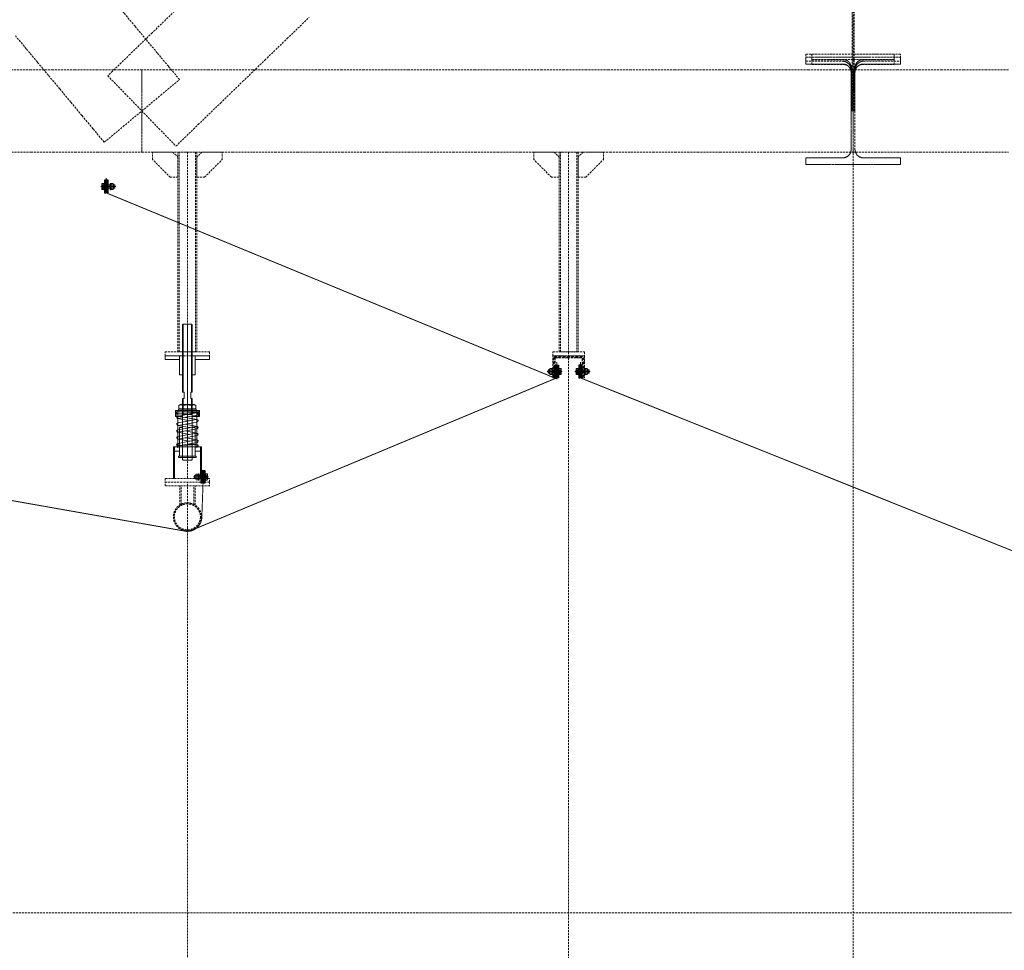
# Model space of a CAD drawing. Header units: millimetres. Extents: x -176817 to 571382, y -58489 to 156123.
# Tile 187 of 256: x 162774 to 165889, y -28065 to -25119. Entities that reach past the tile are written whole.
import ezdxf

# ---------------------------------------------------------------- set-up
doc = ezdxf.new("R2010")
doc.units = ezdxf.units.MM
doc.header["$LTSCALE"] = 0.2
for name, pattern in [('AM_ISO02W050', [7.5, 6, -1.5]), ('AM_ISO02W050x2', [3.75, 3, -0.75]), ('AM_ISO08W050', [18, 12, -1.5, 3, -1.5]), ('AM_ISO08W050x2', [9, 6, -0.75, 1.5, -0.75]), ('HIDDEN', [9.525, 6.35, -3.175])]:
    doc.linetypes.add(name, pattern=pattern)
doc.layers.get('0').update_dxf_attribs({"lineweight": 13})
doc.layers.get('Defpoints').update_dxf_attribs({"lineweight": 13})
for name, color, linetype, lineweight in [('-A Siatka', 30, 'Continuous', 35), ('-AAA Podkład', 252, 'Continuous', 13), ('-AAA Widok', 2, 'Continuous', 30), ('-AAA Wymiar', 1, 'Continuous', 18), ('AM_0N', 7, 'Continuous', 13), ('AM_3N', 6, 'AM_ISO02W050', 13), ('AM_4N', 3, 'Continuous', 13), ('AM_7N', 4, 'AM_ISO08W050', 13), ('AM_8', 1, 'Continuous', 13)]:
    doc.layers.add(name, color=color, linetype=linetype, lineweight=lineweight)
doc.styles.get("Standard").update_dxf_attribs({"font": 'arial.ttf'})
doc.dimstyles.new('STANDARD-100', dxfattribs={"dimscale": 100, "dimtxt": 2, "dimasz": 2, "dimexe": 0, "dimexo": 0, "dimgap": 0.6, "dimtad": 1, "dimdec": 0, "dimzin": 12, "dimdsep": 46, "dimtxsty": 'Standard', "dimcen": 1, "dimclrd": 256, "dimclre": 256, "dimclrt": 2, "dimadec": 0, "dimazin": 0, "dimtfac": 1, "dimtdec": 0, "dimtmove": 0, "dimatfit": 3, "dimfxl": 0, "dimtolj": 1, "dimtzin": 0, "dimarcsym": 0})

# ---------------------------------------------------------------- blocks, each defined once
blk = doc.blocks.new('*U1058')
at = {"layer": 'AM_0N'}
for p, q in [((5.7, -1), (-5.6, -1)), ((-5.6, -1), (-5.6, -1.6)), ((5.7, -1.6), (-5.6, -1.6)), ((-5.6, -1.6), (-2.4, -4.9)), ((-3, -6.3), (-2.4, -5.7)), ((3, -6.3), (-3, -6.3)), ((-3, -20.4), (-3, -6.3)), ((3, -20.4), (-3, -20.4)), ((-2.4, -21), (-3, -20.4)), ((2.4, -4.9), (-2.4, -4.9)), ((-2.4, -5.7), (-2.4, -4.9)), ((-2.4, -21), (2.4, -21)), ((5.7, -1.6), (2.4, -4.9)), ((2.4, -5.7), (2.4, -4.9)), ((3, -6.3), (2.4, -5.7)), ((2.4, -21), (3, -20.4)), ((3, -20.4), (3, -6.3)), ((5.7, -1.6), (5.7, -1))]:
    blk.add_line(p, q, dxfattribs=at)
at = {"layer": 'AM_3N', "linetype": 'AM_ISO02W050x2'}
for p, q in [((-3.4, -1), (0, -5.4)), ((-0.7, -4.4), (-0.7, -1)), ((0.7, -4.4), (-0.7, -4.4)), ((3.4, -1), (0, -5.4)), ((0.7, -4.4), (0.7, -1))]:
    blk.add_line(p, q, dxfattribs=at)
at = {"layer": 'AM_4N'}
for p, q in [((-2.4, -5.7), (-2.4, -6.3)), ((-2.4, -6.3), (-2.4, -21)), ((2.4, -5.7), (2.4, -6.3)), ((2.4, -6.3), (2.4, -21))]:
    blk.add_line(p, q, dxfattribs=at)
at = {"layer": 'AM_7N', "linetype": 'AM_ISO08W050x2'}
blk.add_line((0, 2), (0, -24), dxfattribs=at)
blk = doc.blocks.new('*U1059')
at = {"layer": 'AM_0N'}
for p, q in [((6, -12), (-6, -12)), ((-6, -12), (-6, -13.6)), ((-6, -13.6), (6, -13.6)), ((6, -13.6), (6, -12))]:
    blk.add_line(p, q, dxfattribs=at)
at = {"layer": 'AM_7N', "linetype": 'AM_ISO08W050x2'}
blk.add_line((0, -16.6), (0, -9), dxfattribs=at)
blk = doc.blocks.new('*U1060')
at = {"layer": 'AM_0N'}
for p, q in [((-5.8, -14.4), (-4.4, -13.6)), ((-5.8, -14.4), (-5.8, -18)), ((-5.8, -18), (-4.4, -18.8)), ((4.5, -13.6), (-4.4, -13.6)), ((4.5, -18.8), (-4.4, -18.8)), ((-2.9, -14.4), (-2.9, -18)), ((2.9, -14.4), (2.9, -18)), ((5.8, -14.4), (4.5, -13.6)), ((5.8, -18), (4.5, -18.8)), ((5.8, -14.4), (5.8, -18))]:
    blk.add_line(p, q, dxfattribs=at)
for centre, radius, start, end in [((-4.3, -16.5), 2.55, 55.5615, 115.5615), ((-4.3, -15.9), 2.55, 244.4385, 304.4385), ((0, -23.5), 9.54, 72.383, 107.617), ((0, -8.9), 9.54, 252.383, 287.617), ((4.3, -16.5), 2.55, 64.4385, 124.4385), ((4.3, -15.9), 2.55, 235.5615, 295.5615)]:
    blk.add_arc(centre, radius, start, end, dxfattribs=at)
at = {"layer": 'AM_7N', "linetype": 'AM_ISO08W050x2'}
blk.add_line((0, -10.6), (0, -21.8), dxfattribs=at)
blk = doc.blocks.new('okucie')
at = {"layer": 'AM_8'}
h = blk.add_hatch(dxfattribs=at)
h.set_pattern_fill('ANSI31', color=256, scale=0.5, style=0)
h.set_pattern_definition([(45, (-21727.3335, 85443.8012), (-1.122532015, 1.122532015), [])])
h.paths.add_polyline_path([(-3.5, -5), (-3.5, -3.8), (-6.3, -1), (-20, -1), (-20, -5)])
h.paths.add_polyline_path([(20, -5), (20, -1), (6.3, -1), (3.5, -3.8), (3.5, -5)])
h = blk.add_hatch(dxfattribs=at)
h.set_pattern_fill('ANSI31', color=256, scale=0.5, angle=90, style=0)
h.set_pattern_definition([(135, (-21776.6445, 85446.8), (-1.122532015, -1.122532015), [])])
h.paths.add_polyline_path([(-3.5, -8), (-20, -8), (-20, -12), (-3.5, -12)])
h.paths.add_polyline_path([(20, -8), (3.5, -8), (3.5, -12), (6, -12), (20, -12)])
at = {"layer": '-AAA Widok'}
for p, q in [((-3.5, -3.8, 0), (3.5, -3.8, 0)), ((-3.5, -12, 0), (-3.5, -8)), ((3.5, -12, 0), (3.5, -8))]:
    blk.add_line(p, q, dxfattribs=at)
for points in [[(-20, -5), (20, -5), (20, -1), (-20, -1)], [(-20, -12), (20, -12), (20, -8), (-20, -8)]]:
    blk.add_lwpolyline(points, close=True, dxfattribs=at)
at = {"layer": '-AAA Widok', "elevation": 0}
blk.add_lwpolyline([(-20, -5), (20, -5), (20, -1), (-20, -1)], close=True, dxfattribs=at)
for points in [[(-6.3, -1), (-3.5, -3.8), (-3.5, -5)], [(6.3, -1), (3.5, -3.8), (3.5, -5)]]:
    blk.add_lwpolyline(points, dxfattribs=at)
at = {"layer": '-AAA Wymiar'}
for p, q in [((-20, -8), (-20, -5)), ((20, -8), (20, -5))]:
    blk.add_line(p, q, dxfattribs=at)
at = {"layer": 'AM_0N'}
for name in ['*U1058', '*U1059', '*U1060']:
    blk.add_blockref(name, (0, 0), dxfattribs=at)
blk = doc.blocks.new('*U1065')
at = {"layer": 'AM_0N'}
for p, q in [((-33, 4.1), (-32.1, 5)), ((-33, 4.1), (-33, -4.1)), ((-2.5, 5), (-32.1, 5)), ((-32.1, 5), (-32.1, -5)), ((-2.5, 5), (-2.5, -5)), ((-2.5, 5), (-1.6, 4.6)), ((2, 4.6), (-1.6, 4.6)), ((2, 4.6), (2, 7.7)), ((2.6, 7.7), (2, 7.7)), ((2, -4.6), (2, 4.6)), ((7.6, 9.8), (2.6, 9.8)), ((2.6, 9.8), (2.6, 7.7)), ((2.6, 7.7), (2.6, -7.7)), ((7.6, 4.9), (2.6, 4.9)), ((7.6, 9.8), (8.4, 8.5)), ((8.4, -8.5), (8.4, 8.5)), ((-32.1, -5), (-33, -4.1)), ((-2.5, -5), (-32.1, -5)), ((-2.5, -5), (-1.6, -4.6)), ((2, -4.6), (-1.6, -4.6)), ((2, -7.7), (2, -4.6)), ((2.6, -7.7), (2, -7.7)), ((7.6, -4.9), (2.6, -4.9)), ((2.6, -7.7), (2.6, -9.8)), ((7.6, -9.8), (2.6, -9.8)), ((7.6, -9.8), (8.4, -8.5))]:
    blk.add_line(p, q, dxfattribs=at)
for centre, radius, start, end in [((4.1, 7.4), 4.34, 325.5531, 25.5531), ((-7.8, 0), 16.2, 342.3875, 17.6125), ((4.1, -7.4), 4.34, 334.4469, 34.4469)]:
    blk.add_arc(centre, radius, start, end, dxfattribs=at)
at = {"layer": 'AM_4N'}
for p, q in [((-2.5, 4.1), (-33, 4.1)), ((-2.5, 4.1), (-1.6, 4.6)), ((-2.5, -4.1), (-33, -4.1)), ((-2.5, -4.1), (-1.6, -4.6))]:
    blk.add_line(p, q, dxfattribs=at)
at = {"layer": 'AM_7N', "linetype": 'AM_ISO08W050x2'}
blk.add_line((11.4, 0), (-36, 0), dxfattribs=at)
blk = doc.blocks.new('*U1066')
at = {"layer": 'AM_0N'}
for p, q in [((-20, 10), (-20, -10)), ((-18, 10), (-20, 10)), ((-18, -10), (-18, 10)), ((-20, -10), (-18, -10))]:
    blk.add_line(p, q, dxfattribs=at)
at = {"layer": 'AM_7N', "linetype": 'AM_ISO08W050x2'}
blk.add_line((-15, 0), (-23, 0), dxfattribs=at)
blk = doc.blocks.new('*U1067')
at = {"layer": 'AM_0N'}
for p, q in [((-27.3, 9.2), (-28.4, 7.3)), ((-28.4, -7.3), (-28.4, 7.3)), ((-21.1, 9.2), (-27.3, 9.2)), ((-21.1, 4.6), (-27.3, 4.6)), ((-21.1, 9.2), (-20, 7.3)), ((-20, -7.3), (-20, 7.3)), ((-27.3, -9.2), (-28.4, -7.3)), ((-21.1, -4.6), (-27.3, -4.6)), ((-21.1, -9.2), (-27.3, -9.2)), ((-21.1, -9.2), (-20, -7.3))]:
    blk.add_line(p, q, dxfattribs=at)
for centre, radius, start, end in [((-23.9, 6.9), 4.08, 154.4385, 214.4385), ((-12.7, 0), 15.3, 162.383, 197.617), ((-24.5, 6.9), 4.08, 325.5615, 25.5615), ((-35.7, 0), 15.3, 342.383, 17.617), ((-23.9, -6.9), 4.08, 145.5615, 205.5615), ((-24.5, -6.9), 4.08, 334.4385, 34.4385)]:
    blk.add_arc(centre, radius, start, end, dxfattribs=at)
at = {"layer": 'AM_7N', "linetype": 'AM_ISO08W050x2'}
blk.add_line((-17, 0), (-31.4, 0), dxfattribs=at)
blk = doc.blocks.new('*U1068')
at = {"layer": 'AM_0N'}
for p, q in [((0, 10), (0, -10)), ((2, 10), (0, 10)), ((2, -10), (2, 10)), ((0, -10), (2, -10))]:
    blk.add_line(p, q, dxfattribs=at)
at = {"layer": 'AM_7N', "linetype": 'AM_ISO08W050x2'}
blk.add_line((5, 0), (-3, 0), dxfattribs=at)
blk = doc.blocks.new('Okucie+śruba')
at = {"layer": '-AAA Widok', "color": 42, "xscale": -1, "rotation": 90}
blk.add_blockref('okucie', (-12, 0), dxfattribs=at)
at = {"layer": 'AM_0N', "color": 42}
for name in ['*U1065', '*U1067', '*U1066', '*U1068']:
    blk.add_blockref(name, (0, 0), dxfattribs=at)
blk = doc.blocks.new('Profil rev.B')
at = {"layer": '-A Siatka', "linetype": 'HIDDEN', "const_width": 3, "elevation": 0}
for points in [[(20789.1, 1112.9), (20789.1, 1062.9), (23541, 577.3, 0.143564), (23555.3, 578.9), (24714.1, 1062.9), (24714.1, 1112.9)], [(24789.1, 1112.9), (24789.1, 1062.9), (27533.8, -36.5, 0.095882), (27543.4, -38.4), (28668.6, -37.5), (28668.6, 9.2)], [(23595.2, 769.3), (23595.2, 729.3), (23591.4, 622.9, -0.414214), (23545.4, 576.9)]]:
    blk.add_lwpolyline(points, format="xyb", dxfattribs=at)
at = {"layer": '-AAA Wymiar', "color": 3, "elevation": 0}
blk.add_lwpolyline([(23289.1, 1694.8), (23289.1, 1648.6), (24714.1, 1059.9), (24714.1, 1112.9)], dxfattribs=at)
at = {"color": 241, "linetype": 'HIDDEN', "const_width": 3, "elevation": 0}
blk.add_lwpolyline([(23289.1, 1694.8), (23289.1, 1648.6), (24714.1, 1059.9), (24714.1, 1102.9)], dxfattribs=at)
at = {"layer": '-AAA Wymiar', "xscale": -1}
for p in [(23283.6, 1668.6), (24783.6, 1082.9, 0)]:
    blk.add_blockref('Okucie+śruba', p, dxfattribs=at)
at = {"layer": '-AAA Wymiar'}
for p in [(24719.6, 1082.9, 0), (23600.7, 749.3, 0)]:
    blk.add_blockref('Okucie+śruba', p, dxfattribs=at)
blk = doc.blocks.new('*D881')
at = {"layer": '-AAA Podkład', "linetype": 'HIDDEN', "lineweight": -2, "ltscale": 5, "transparency": 16777216}
for p, q in [((25450, -43854), (25450, -46507.2)), ((28242, -44958.9), (28242, -46507.2)), ((28042, -46507.2), (25650, -46507.2))]:
    blk.add_line(p, q, dxfattribs=at)
at = {"layer": '-AAA Podkład', "linetype": 'HIDDEN', "ltscale": 5, "transparency": 16777216}
for points in [[(25650, -46473.9), (25650, -46540.5), (25450, -46507.2)], [(28042, -46473.9), (28042, -46540.5), (28242, -46507.2)]]:
    blk.add_solid(points, dxfattribs=at)
at = {"layer": 'Defpoints', "color": 0, "linetype": 'HIDDEN', "ltscale": 5, "transparency": 16777216}
for p in [(25450, -43854), (28242, -44958.9, 0), (25450, -46507.2)]:
    blk.add_point(p, dxfattribs=at)
at = {"layer": '-AAA Podkład', "color": 2, "linetype": 'HIDDEN', "ltscale": 5, "transparency": 16777216, "insert": (26846, -46345.1), "char_height": 200, "attachment_point": 5}
blk.add_mtext('\\A1;2792', dxfattribs=at)
blk = doc.blocks.new('*D882')
at = {"layer": '-AAA Podkład', "linetype": 'HIDDEN', "lineweight": -2, "ltscale": 5, "transparency": 16777216}
for p, q in [((25450, -43854), (25450, -46507.2)), ((24244, -44409.3), (24244, -46507.2)), ((25250, -46507.2), (24444, -46507.2))]:
    blk.add_line(p, q, dxfattribs=at)
at = {"layer": '-AAA Podkład', "linetype": 'HIDDEN', "ltscale": 5, "transparency": 16777216}
for points in [[(24444, -46473.9), (24444, -46540.5), (24244, -46507.2)], [(25250, -46473.9), (25250, -46540.5), (25450, -46507.2)]]:
    blk.add_solid(points, dxfattribs=at)
at = {"layer": 'Defpoints', "color": 0, "linetype": 'HIDDEN', "ltscale": 5, "transparency": 16777216}
for p in [(25450, -43854), (24244, -44409.3), (24244, -46507.2)]:
    blk.add_point(p, dxfattribs=at)
at = {"layer": '-AAA Podkład', "color": 2, "linetype": 'HIDDEN', "ltscale": 5, "transparency": 16777216, "insert": (24847, -46345.1), "char_height": 200, "attachment_point": 5}
blk.add_mtext('\\A1;1206', dxfattribs=at)
blk = doc.blocks.new('*D883')
at = {"layer": '-AAA Podkład', "linetype": 'HIDDEN', "lineweight": -2, "ltscale": 5, "transparency": 16777216}
for p, q in [((21450, -43849.3), (21450, -46507.2)), ((24244, -44409.3), (24244, -46507.2)), ((24044, -46507.2), (21650, -46507.2))]:
    blk.add_line(p, q, dxfattribs=at)
at = {"layer": '-AAA Podkład', "linetype": 'HIDDEN', "ltscale": 5, "transparency": 16777216}
for points in [[(21650, -46473.9), (21650, -46540.5), (21450, -46507.2)], [(24044, -46473.9), (24044, -46540.5), (24244, -46507.2)]]:
    blk.add_solid(points, dxfattribs=at)
at = {"layer": 'Defpoints', "color": 0, "linetype": 'HIDDEN', "ltscale": 5, "transparency": 16777216}
for p in [(21450, -43849.3, 0), (24244, -44409.3), (21450, -46507.2)]:
    blk.add_point(p, dxfattribs=at)
at = {"layer": '-AAA Podkład', "color": 2, "linetype": 'HIDDEN', "ltscale": 5, "transparency": 16777216, "insert": (22847, -46345.1), "char_height": 200, "attachment_point": 5}
blk.add_mtext('\\A1;2794', dxfattribs=at)
blk = doc.blocks.new('*U1083')
at = {"layer": 'AM_0N'}
for p, q in [((-28, 230.6), (28, 230.6)), ((-28, 226.6), (-28, 230.6)), ((28, 226.6), (-28, 226.6)), ((28, 230.6), (28, 226.6))]:
    blk.add_line(p, q, dxfattribs=at)
at = {"layer": 'AM_7N', "linetype": 'AM_ISO08W050x2'}
blk.add_line((0, 233.6), (0, 223.6), dxfattribs=at)
blk = doc.blocks.new('*U1084')
at = {"layer": 'AM_0N'}
for p, q in [((33.8, 222.6), (-33, 222.6)), ((29.3, 219.8), (-30.7, 209)), ((-29.7, 215.9), (30.3, 219.9)), ((30, 219.9), (30.3, 219.9)), ((-30.7, 201.1), (7.4, 194.3)), ((29.3, 198.2), (-30.7, 187.4)), ((-2.7, 214.1), (-30.3, 215.9)), ((-29.3, 201.1), (30.7, 211.9)), ((-29.3, 179.5), (30.7, 190.3)), ((30.7, 198.2), (-7.4, 205.1)), ((-30.7, 179.5), (7.4, 172.7)), ((29.3, 176.6), (-30.7, 165.8)), ((-30.7, 157.9), (7.4, 151.1)), ((-29.3, 157.9), (30.7, 168.7)), ((30.7, 176.6), (-7.4, 183.5)), ((30.7, 155), (-7.4, 161.9)), ((29.3, 155), (-30.7, 144.2)), ((-30.7, 136.3), (7.4, 129.5)), ((29.3, 133.4), (-30.7, 122.6)), ((-29.3, 136.3), (30.7, 147.1)), ((-29.3, 114.7), (30.7, 125.5)), ((30.7, 133.4), (-7.4, 140.3)), ((-33.8, 112), (33, 112)), ((29.7, 118.7), (-30.3, 114.7)), ((-30, 114.7), (-30.3, 114.7)), ((2.7, 120.5), (30.3, 118.7))]:
    blk.add_line(p, q, dxfattribs=at)
for centre, start, end in [((-30, 219.9), 138.0181, 273.8226), ((30, 215.9), 280.2034, 100.2034), ((30, 223.9), 273.8226, 340.5288), ((-30, 205.1), 100.2034, 280.2034), ((-30, 183.5), 100.2034, 280.2034), ((30, 194.3), 280.2034, 100.2034), ((-30, 161.9), 100.2034, 280.2034), ((30, 172.7), 280.2034, 100.2034), ((-30, 140.3), 100.2034, 280.2034), ((30, 151.1), 280.2034, 100.2034), ((30, 129.5), 280.2034, 100.2034), ((-30, 118.7), 100.2034, 280.2034), ((-30, 110.7), 93.8226, 160.5288), ((30, 114.7), 318.0181, 93.8226)]:
    blk.add_arc(centre, 4, start, end, dxfattribs=at)
at = {"layer": 'AM_7N', "linetype": 'AM_ISO08W050x2'}
for p, q in [((-30, 109), (-30, 225.6)), ((0, 109), (0, 225.6)), ((30, 109), (30, 225.6))]:
    blk.add_line(p, q, dxfattribs=at)
blk = doc.blocks.new('*U1085')
at = {"layer": 'AM_0N'}
for p, q in [((-28, 82), (28, 82)), ((-28, 78), (-28, 82)), ((28, 78), (-28, 78)), ((28, 82), (28, 78))]:
    blk.add_line(p, q, dxfattribs=at)
at = {"layer": 'AM_7N', "linetype": 'AM_ISO08W050x2'}
blk.add_line((0, 85), (0, 75), dxfattribs=at)
blk = doc.blocks.new('*U1086')
at = {"layer": 'AM_0N'}
for p, q in [((-26.6, 242.6), (-21.4, 245.6)), ((-26.6, 242.6), (-26.6, 233.6)), ((-26.6, 233.6), (-21.4, 230.6)), ((21.3, 245.6), (-21.4, 245.6)), ((21.3, 230.6), (-21.4, 230.6)), ((-13.3, 242.6), (-13.3, 233.6)), ((13.3, 242.6), (13.3, 233.6)), ((26.6, 242.6), (21.3, 245.6)), ((26.6, 233.6), (21.3, 230.6)), ((26.6, 242.6), (26.6, 233.6))]:
    blk.add_line(p, q, dxfattribs=at)
for centre, radius, start, end in [((-19.9, 232.9), 11.7, 55.5615, 115.5615), ((-19.9, 243.3), 11.7, 244.4385, 304.4385), ((0, 200.7), 43.9, 72.383, 107.617), ((0, 275.4), 43.9, 252.383, 287.617), ((19.9, 232.9), 11.7, 64.4385, 124.4385), ((19.9, 243.3), 11.7, 235.5615, 295.5615)]:
    blk.add_arc(centre, radius, start, end, dxfattribs=at)
at = {"layer": 'AM_7N', "linetype": 'AM_ISO08W050x2'}
blk.add_line((0, 248.6), (0, 227.6), dxfattribs=at)
blk = doc.blocks.new('A$C09B41FFC')
at = {"layer": '-AAA Podkład', "color": 7}
for p, q in [((-13, 500), (-13, 284.6)), ((0, 500), (0, 70)), ((13, 500), (13, 284.6)), ((-13, 264.6), (-13, 214.6)), ((13, 264.6), (13, 214.6)), ((-16, 222.6), (-16, 226.6)), ((-15, 222.6), (15, 222.6)), ((16, 222.6), (16, 226.6)), ((-15, 214.6), (15, 214.6)), ((-16.2, 172.6), (-15, 172.6)), ((-15.2, 171.6), (-15, 171.6)), ((15, 172.6), (16.2, 172.6)), ((15, 171.6), (15.2, 171.6)), ((-16.2, 82), (-15, 82)), ((-16.2, 82), (-15, 82)), ((-15.2, 83), (-15, 83)), ((16.2, 82, 0), (15, 82, 0)), ((21.2, 82), (20, 82))]:
    blk.add_line(p, q, dxfattribs=at)
for points in [[(15, 284.6), (15, 498), (13, 500), (-13, 500), (-15, 498), (-15, 284.6)], [(-15, 264.6), (-10.5, 264.6), (-10.5, 284.6), (-15, 284.6)], [(15, 264.6), (10.5, 264.6), (10.5, 284.6), (15, 284.6)], [(-15, 264.6), (-15, 72), (-13, 70), (13, 70), (15, 72), (15, 264.6)], [(-15, 226.6), (-38.1, 226.6), (-38.1, 222.6), (-15, 222.6)], [(-15, 222.6), (-38.1, 222.6), (-38.1, 207.6), (-15, 207.6)], [(15, 226.6), (38.1, 226.6), (38.1, 222.6), (15, 222.6)], [(15, 222.6), (38.1, 222.6), (38.1, 207.6), (15, 207.6)], [(-25, 112), (-41.2, 112), (-41.2, 98), (-25, 98)], [(25, 98), (41.3, 98), (41.3, 112), (25, 112)]]:
    blk.add_lwpolyline(points, dxfattribs=at)
at = {"layer": '-AAA Podkład', "color": 7, "elevation": 0}
for points in [[(-25, 400), (-70, 400), (-70, 388), (-25, 388)], [(25, 388), (70, 388), (70, 400), (25, 400)], [(-44.4, 12), (-44.4, 112), (-41.2, 112), (-41.2, 12)], [(44.5, 12), (44.5, 112), (41.3, 112), (41.3, 12)]]:
    blk.add_lwpolyline(points, dxfattribs=at)
for points in [[(-25, 340), (-25, 400), (-14.2, 400), (-13.2, 399), (-13.2, 341), (-14.2, 340)], [(25, 340), (25, 400), (14.2, 400), (13.2, 399), (13.2, 341), (14.2, 340)]]:
    blk.add_lwpolyline(points, close=True, dxfattribs=at)
at = {"layer": '-AAA Podkład', "color": 7}
for points in [[(-38.1, 207.6), (-35.2, 207.6), (-35.2, 222.6), (-38.1, 222.6)], [(38.1, 207.6), (35.2, 207.6), (35.2, 222.6), (38.1, 222.6)], [(-25, 172.6), (-25, 82), (-16.2, 82), (-15.2, 83), (-15.2, 171.6), (-16.2, 172.6)], [(25, 172.6), (25, 82), (16.2, 82), (15.2, 83), (15.2, 171.6), (16.2, 172.6)]]:
    blk.add_lwpolyline(points, close=True, dxfattribs=at)
blk.add_circle((-30, 118.7), 4, dxfattribs=at)
for points in [[(-25, 112), (-25, 113), (-26, 112)], [(25, 112), (25, 113), (26, 112)]]:
    blk.add_solid(points, dxfattribs=at)
for name in ['*U1084', '*U1083', '*U1086', '*U1085']:
    blk.add_blockref(name, (0, 0), dxfattribs=at)
blk = doc.blocks.new('Podkład rev.B')
at = {"layer": '-AAA Podkład', "linetype": 'HIDDEN', "ltscale": 5}
h = blk.add_hatch(dxfattribs=at)
h.set_pattern_fill('ANSI32', color=256)
h.set_pattern_definition([(45, (-25909.764, -48412.105), (-6.7351921, 6.7351921), []), (45, (-25905.274, -48412.105), (-6.7351921, 6.7351921), [])])
h.paths.add_polyline_path([(25400, -43866), (25450, -43866), (25450, -43867.9, -0.414214), (25444.9, -43873), (25407, -43873), (25407, -43930.9, -0.414214), (25401.9, -43936), (25400, -43936)])
h.paths.add_polyline_path([(25450, -43867.9), (25450, -43866), (25500, -43866), (25500, -43936), (25498.1, -43936, -0.414214), (25493, -43930.9), (25493, -43873), (25455.1, -43873, -0.414214)])
for p, q in [((26350, 2544.3, 0), (26350, -48454.9, 0)), ((24244, -43221, 0), (24244, -43854, 0)), ((24244, -43221, 0), (24244, -43854, 0)), ((25450, -43221, 0), (25450, -43854, 0)), ((24244, -44254, 0), (24244, -43878, 0)), ((24219.9, -44338.7, 0), (24219.9, -44278, 0)), ((24223.9, -44336.4, 0), (24223.9, -44278, 0)), ((24244, -44420.4, 0), (24244, -44266, 0)), ((24264.2, -44336.4, 0), (24264.2, -44278, 0)), ((24268.2, -44338.7, 0), (24268.2, -44278, 0))]:
    blk.add_line(p, q, dxfattribs=at)
at = {"layer": '-AAA Podkład', "linetype": 'HIDDEN', "ltscale": 5, "elevation": 0}
for points in [[(36922.7, -38239.2), (-1301.7, -38239.2), (-1301.7, -45629.3), (36922.7, -45629.3)], [(24214, -43301), (24190, -43301), (24134, -43245), (24134, -43221), (24198, -43221), (24214, -43237)], [(24274, -43854), (24214, -43854), (24214, -43221), (24274, -43221)], [(24274, -43301), (24298, -43301), (24354, -43245), (24354, -43221), (24290, -43221), (24274, -43237)], [(25420, -43301), (25396, -43301), (25340, -43245), (25340, -43221), (25404, -43221), (25420, -43237)], [(25480, -43854), (25420, -43854), (25420, -43221), (25480, -43221)], [(25480, -43301), (25504, -43301), (25560, -43245), (25560, -43221), (25496, -43221), (25480, -43237)], [(24314, -43866), (24174, -43866), (24174, -43854), (24314, -43854)], [(25500, -43866), (25400, -43866), (25400, -43854), (25500, -43854)], [(24314, -44254), (24174, -44254), (24174, -44266), (24314, -44266)], [(24314, -44278), (24174, -44278), (24174, -44266), (24314, -44266)]]:
    blk.add_lwpolyline(points, close=True, dxfattribs=at)
at = {"layer": '-AAA Podkład', "linetype": 'HIDDEN', "ltscale": 5}
for points in [[(23980.9, -43190.2), (24040.5, -43140.6), (24100, -43091), (24159.5, -43041.3), (24219.1, -42991.7), (24183.9, -42949.5), (24148.7, -42907.4), (24113.6, -42865.2), (24078.4, -42823), (24043.3, -42780.9), (24008.1, -42738.7), (23973, -42696.5), (23937.8, -42654.3), (23902.6, -42612.2), (23867.5, -42570), (23832.3, -42527.8), (23797.2, -42485.7), (23762, -42443.5), (23726.9, -42401.3), (23691.7, -42359.1)], [(23699.7, -42852.8), (23734.9, -42895), (23770, -42937.2), (23805.2, -42979.4), (23840.3, -43021.5), (23875.5, -43063.7), (23910.6, -43105.9), (23945.8, -43148), (23980.9, -43190.2)], [(24203.1, -42775.4), (24132.8, -42843.5), (24062.5, -42911.5), (23992.2, -42979.6), (24046.1, -43035.3), (24100, -43091), (24153.9, -43146.7), (24207.8, -43202.3), (24278.1, -43134.3), (24348.4, -43066.2), (24418.7, -42998.2), (24489.1, -42930.1), (24559.4, -42862.1), (24629.7, -42794)], [(26347, -42750.7), (26347, -42818.7), (26347, -42886.8), (26347, -42954.9), (26347, -43022.9), (26347, -43091), (26353, -43091), (26353, -43022.9), (26353, -42954.9), (26353, -42886.8), (26353, -42818.7), (26353, -42750.7)], [(26356, -43091), (26356, -43026.6), (26356, -42962.2), (26356, -42961.5), (26356, -42960.9), (26356.1, -42960.2), (26356.1, -42959.5), (26356.2, -42958.8), (26356.3, -42958.1), (26356.4, -42957.5), (26356.5, -42956.8), (26356.6, -42956.1), (26356.8, -42955.4), (26356.9, -42954.8), (26357.1, -42954.1), (26357.3, -42953.5), (26357.5, -42952.8), (26357.7, -42952.2), (26358, -42951.5), (26358.2, -42950.9), (26358.5, -42950.3), (26358.7, -42949.6), (26359, -42949), (26359.3, -42948.4), (26359.7, -42947.8), (26360, -42947.2), (26360.4, -42946.6), (26360.7, -42946.1), (26361.1, -42945.5), (26361.5, -42944.9), (26361.9, -42944.4), (26362.3, -42943.8), (26362.7, -42943.3), (26363.2, -42942.8), (26363.6, -42942.3), (26364.1, -42941.8), (26364.6, -42941.3), (26365.1, -42940.8), (26365.6, -42940.4), (26366.1, -42939.9), (26366.6, -42939.5), (26367.1, -42939.1), (26367.7, -42938.6), (26368.3, -42938.3), (26368.8, -42937.9), (26369.4, -42937.5), (26370, -42937.2), (26370.6, -42936.8), (26371.2, -42936.5), (26371.8, -42936.2), (26372.4, -42935.9), (26373, -42935.6), (26373.7, -42935.4), (26374.3, -42935.1), (26374.9, -42934.9), (26375.6, -42934.7), (26376.3, -42934.5), (26376.9, -42934.3), (26377.6, -42934.2), (26378.2, -42934.1), (26378.9, -42933.9), (26379.6, -42933.8), (26380.3, -42933.8), (26381, -42933.7), (26381.6, -42933.6), (26382.3, -42933.6), (26383, -42933.6), (26441.5, -42933.6), (26500, -42933.6), (26500, -42910.8), (26425, -42910.8), (26350, -42910.8), (26275, -42910.8), (26200, -42910.8), (26200, -42933.6), (26258.5, -42933.6), (26317, -42933.6), (26317.7, -42933.6), (26318.4, -42933.6), (26319, -42933.7), (26319.7, -42933.8), (26320.4, -42933.8), (26321.1, -42933.9), (26321.8, -42934.1), (26322.4, -42934.2), (26323.1, -42934.3), (26323.7, -42934.5), (26324.4, -42934.7), (26325.1, -42934.9), (26325.7, -42935.1), (26326.3, -42935.4), (26327, -42935.6), (26327.6, -42935.9), (26328.2, -42936.2), (26328.8, -42936.5), (26329.4, -42936.8), (26330, -42937.2), (26330.6, -42937.5), (26331.2, -42937.9), (26331.7, -42938.3), (26332.3, -42938.6), (26332.9, -42939.1), (26333.4, -42939.5), (26333.9, -42939.9), (26334.4, -42940.4), (26334.9, -42940.8), (26335.4, -42941.3), (26335.9, -42941.8), (26336.4, -42942.3), (26336.8, -42942.8), (26337.3, -42943.3), (26337.7, -42943.8), (26338.1, -42944.4), (26338.5, -42944.9), (26338.9, -42945.5), (26339.3, -42946.1), (26339.6, -42946.6), (26340, -42947.2), (26340.3, -42947.8), (26340.7, -42948.4), (26341, -42949), (26341.3, -42949.6), (26341.5, -42950.3), (26341.8, -42950.9), (26342, -42951.5), (26342.3, -42952.2), (26342.5, -42952.8), (26342.7, -42953.5), (26342.9, -42954.1), (26343.1, -42954.8), (26343.2, -42955.5), (26343.4, -42956.1), (26343.5, -42956.8), (26343.6, -42957.5), (26343.7, -42958.1), (26343.8, -42958.8), (26343.9, -42959.5), (26343.9, -42960.2), (26344, -42960.9), (26344, -42961.5), (26344, -42962.2), (26344, -43026.6), (26344, -43091), (26356, -43091)], [(26383, -42942.5), (26441.5, -42942.5), (26500, -42942.5), (26500, -42921), (26425, -42921), (26350, -42921), (26275, -42921), (26200, -42921), (26200, -42942.5), (26258.5, -42942.5), (26317, -42942.5), (26317.6, -42942.5), (26318.2, -42942.5), (26318.8, -42942.5), (26319.4, -42942.6), (26320, -42942.6), (26320.7, -42942.7), (26321.3, -42942.8), (26321.9, -42942.9), (26322.5, -42943), (26323.2, -42943.2), (26323.8, -42943.3), (26324.4, -42943.5), (26325.1, -42943.7), (26325.7, -42943.9), (26326.3, -42944.1), (26326.9, -42944.4), (26327.6, -42944.6), (26328.2, -42944.9), (26328.8, -42945.2), (26329.4, -42945.5), (26330, -42945.8), (26330.6, -42946.1), (26331.2, -42946.5), (26331.8, -42946.9), (26332.3, -42947.3), (26332.9, -42947.7), (26333.5, -42948.1), (26334, -42948.5), (26334.6, -42948.9), (26335.1, -42949.4), (26335.6, -42949.9), (26336.1, -42950.4), (26336.6, -42950.9), (26337.1, -42951.4), (26337.5, -42951.9), (26338, -42952.4), (26338.4, -42953), (26338.8, -42953.5), (26339.2, -42954.1), (26339.6, -42954.7), (26340, -42955.3), (26340.3, -42955.9), (26340.7, -42956.5), (26341, -42957.1), (26341.3, -42957.7), (26341.6, -42958.3), (26341.8, -42958.9), (26342.1, -42959.5), (26342.3, -42960.2), (26342.6, -42960.8), (26342.8, -42961.4), (26343, -42962), (26343.1, -42962.7), (26343.3, -42963.3), (26343.4, -42963.9), (26343.5, -42964.6), (26343.7, -42965.2), (26343.8, -42965.8), (26343.8, -42966.4), (26343.9, -42967), (26343.9, -42967.7), (26344, -42968.3), (26344, -42968.9), (26344, -42969.5), (26344, -43030.2), (26344, -43091), (26344, -43151.7), (26344, -43212.5), (26344, -43213.1), (26344, -43213.7), (26343.9, -43214.3), (26343.9, -43214.9), (26343.8, -43215.5), (26343.8, -43216.1), (26343.7, -43216.8), (26343.5, -43217.4), (26343.4, -43218), (26343.3, -43218.6), (26343.1, -43219.3), (26343, -43219.9), (26342.8, -43220.5), (26342.6, -43221.2), (26342.3, -43221.8), (26342.1, -43222.4), (26341.8, -43223), (26341.6, -43223.6), (26341.3, -43224.3), (26341, -43224.9), (26340.7, -43225.5), (26340.3, -43226.1), (26340, -43226.7), (26339.6, -43227.2), (26339.2, -43227.8), (26338.8, -43228.4), (26338.4, -43228.9), (26338, -43229.5), (26337.5, -43230), (26337.1, -43230.5), (26336.6, -43231.1), (26336.1, -43231.6), (26335.6, -43232), (26335.1, -43232.5), (26334.6, -43233), (26334, -43233.4), (26333.5, -43233.9), (26332.9, -43234.3), (26332.3, -43234.7), (26331.8, -43235.1), (26331.2, -43235.4), (26330.6, -43235.8), (26330, -43236.1), (26329.4, -43236.4), (26328.8, -43236.8), (26328.2, -43237), (26327.6, -43237.3), (26326.9, -43237.6), (26326.3, -43237.8), (26325.7, -43238), (26325.1, -43238.2), (26324.4, -43238.4), (26323.8, -43238.6), (26323.2, -43238.8), (26322.5, -43238.9), (26321.9, -43239), (26321.3, -43239.1), (26320.7, -43239.2), (26320, -43239.3), (26319.4, -43239.4), (26318.8, -43239.4), (26318.2, -43239.4), (26317.6, -43239.5), (26317, -43239.5), (26258.5, -43239.5), (26200, -43239.5), (26200, -43261), (26275, -43261), (26350, -43261), (26425, -43261), (26500, -43261), (26500, -43239.5), (26441.5, -43239.5), (26383, -43239.5), (26441.5, -43239.5), (26500, -43239.5), (26500, -43261), (26400, -43261), (26300, -43261), (26200, -43261), (26200, -43239.5), (26258.5, -43239.5), (26317, -43239.5), (26317.7, -43239.5), (26318.3, -43239.4), (26319, -43239.4), (26319.6, -43239.3), (26320.3, -43239.3), (26321, -43239.2), (26321.6, -43239.1), (26322.3, -43238.9), (26322.9, -43238.8), (26323.6, -43238.7), (26324.2, -43238.5), (26324.8, -43238.3), (26325.5, -43238.1), (26326.1, -43237.9), (26326.7, -43237.7), (26327.3, -43237.4), (26327.9, -43237.1), (26328.5, -43236.9), (26329.1, -43236.6), (26329.7, -43236.3), (26330.3, -43236), (26330.9, -43235.6), (26331.4, -43235.3), (26332, -43234.9), (26332.5, -43234.5), (26333.1, -43234.2), (26333.6, -43233.8), (26334.1, -43233.3), (26334.6, -43232.9), (26335.1, -43232.5), (26335.6, -43232), (26336.1, -43231.6), (26336.6, -43231.1), (26337, -43230.6), (26337.4, -43230.1), (26337.9, -43229.6), (26338.3, -43229.1), (26338.7, -43228.5), (26339.1, -43228), (26339.5, -43227.5), (26339.8, -43226.9), (26340.2, -43226.3), (26340.5, -43225.8), (26340.8, -43225.2), (26341.1, -43224.6), (26341.4, -43224), (26341.7, -43223.4), (26341.9, -43222.8), (26342.2, -43222.2), (26342.4, -43221.6), (26342.6, -43220.9), (26342.8, -43220.3), (26343, -43219.7), (26343.2, -43219), (26343.3, -43218.4), (26343.5, -43217.7), (26343.6, -43217.1), (26343.7, -43216.4), (26343.8, -43215.8), (26343.9, -43215.1), (26343.9, -43214.5), (26344, -43213.8), (26344, -43213.1), (26344, -43212.5), (26344, -43131.5), (26344, -43050.5), (26344, -42969.5), (26344, -42968.8), (26344, -42968.1), (26343.9, -42967.5), (26343.9, -42966.8), (26343.8, -42966.2), (26343.7, -42965.5), (26343.6, -42964.8), (26343.5, -42964.2), (26343.3, -42963.6), (26343.2, -42962.9), (26343, -42962.3), (26342.8, -42961.6), (26342.6, -42961), (26342.4, -42960.4), (26342.2, -42959.8), (26341.9, -42959.1), (26341.7, -42958.5), (26341.4, -42957.9), (26341.1, -42957.3), (26340.8, -42956.7), (26340.5, -42956.2), (26340.2, -42955.6), (26339.8, -42955), (26339.5, -42954.5), (26339.1, -42953.9), (26338.7, -42953.4), (26338.3, -42952.9), (26337.9, -42952.3), (26337.4, -42951.8), (26337, -42951.3), (26336.6, -42950.8), (26336.1, -42950.4), (26335.6, -42949.9), (26335.1, -42949.5), (26334.6, -42949), (26334.1, -42948.6), (26333.6, -42948.2), (26333.1, -42947.8), (26332.5, -42947.4), (26332, -42947), (26331.4, -42946.7), (26330.9, -42946.3), (26330.3, -42946), (26329.7, -42945.7), (26329.1, -42945.3), (26328.5, -42945.1), (26327.9, -42944.8), (26327.3, -42944.5), (26326.7, -42944.3), (26326.1, -42944), (26325.5, -42943.8), (26324.8, -42943.6), (26324.2, -42943.4), (26323.6, -42943.3), (26322.9, -42943.1), (26322.3, -42943), (26321.6, -42942.9), (26321, -42942.8), (26320.3, -42942.7), (26319.6, -42942.6), (26319, -42942.5), (26318.3, -42942.5), (26317.7, -42942.5), (26317, -42942.5), (26258.5, -42942.5), (26200, -42942.5), (26200, -42921), (26300, -42921), (26400, -42921), (26500, -42921), (26500, -42942.5), (26441.5, -42942.5), (26383, -42942.5), (26382.4, -42942.5), (26381.8, -42942.5), (26381.2, -42942.5), (26380.6, -42942.6), (26380, -42942.6), (26379.3, -42942.7), (26378.7, -42942.8), (26378.1, -42942.9), (26377.5, -42943), (26376.8, -42943.2), (26376.2, -42943.3), (26375.6, -42943.5), (26374.9, -42943.7), (26374.3, -42943.9), (26373.7, -42944.1), (26373.1, -42944.4), (26372.4, -42944.6), (26371.8, -42944.9), (26371.2, -42945.2), (26370.6, -42945.5), (26370, -42945.8), (26369.4, -42946.1), (26368.8, -42946.5), (26368.2, -42946.9), (26367.7, -42947.3), (26367.1, -42947.7), (26366.5, -42948.1), (26366, -42948.5), (26365.4, -42948.9), (26364.9, -42949.4), (26364.4, -42949.9), (26363.9, -42950.4), (26363.4, -42950.9), (26362.9, -42951.4), (26362.5, -42951.9), (26362, -42952.4), (26361.6, -42953), (26361.2, -42953.5), (26360.8, -42954.1), (26360.4, -42954.7), (26360, -42955.3), (26359.7, -42955.9), (26359.3, -42956.5), (26359, -42957.1), (26358.7, -42957.7), (26358.4, -42958.3), (26358.2, -42958.9), (26357.9, -42959.5), (26357.7, -42960.2), (26357.4, -42960.8), (26357.2, -42961.4), (26357, -42962), (26356.9, -42962.7), (26356.7, -42963.3), (26356.6, -42963.9), (26356.5, -42964.6), (26356.3, -42965.2), (26356.2, -42965.8), (26356.2, -42966.4), (26356.1, -42967), (26356.1, -42967.7), (26356, -42968.3), (26356, -42968.9), (26356, -42969.5), (26356, -43030.2), (26356, -43091), (26356, -43151.7), (26356, -43212.5), (26356, -43213.1), (26356, -43213.7), (26356.1, -43214.3), (26356.1, -43214.9), (26356.2, -43215.5), (26356.2, -43216.1), (26356.3, -43216.8), (26356.5, -43217.4), (26356.6, -43218), (26356.7, -43218.6), (26356.9, -43219.3), (26357, -43219.9), (26357.2, -43220.5), (26357.4, -43221.2), (26357.7, -43221.8), (26357.9, -43222.4), (26358.2, -43223), (26358.4, -43223.6), (26358.7, -43224.3), (26359, -43224.9), (26359.3, -43225.5), (26359.7, -43226.1), (26360, -43226.7), (26360.4, -43227.2), (26360.8, -43227.8), (26361.2, -43228.4), (26361.6, -43228.9), (26362, -43229.5), (26362.5, -43230), (26362.9, -43230.5), (26363.4, -43231.1), (26363.9, -43231.6), (26364.4, -43232), (26364.9, -43232.5), (26365.4, -43233), (26366, -43233.4), (26366.5, -43233.9), (26367.1, -43234.3), (26367.7, -43234.7), (26368.2, -43235.1), (26368.8, -43235.4), (26369.4, -43235.8), (26370, -43236.1), (26370.6, -43236.4), (26371.2, -43236.8), (26371.8, -43237), (26372.4, -43237.3), (26373.1, -43237.6), (26373.7, -43237.8), (26374.3, -43238), (26374.9, -43238.2), (26375.6, -43238.4), (26376.2, -43238.6), (26376.8, -43238.8), (26377.5, -43238.9), (26378.1, -43239), (26378.7, -43239.1), (26379.3, -43239.2), (26380, -43239.3), (26380.6, -43239.4), (26381.2, -43239.4), (26381.8, -43239.4), (26382.4, -43239.5), (26383, -43239.5)], [(26353.8, -43091), (26353.8, -43027.4), (26353.8, -42963.8), (26353.8, -42962.3), (26353.8, -42960.9), (26353.9, -42959.4), (26354.1, -42958), (26354.3, -42956.6), (26354.5, -42955.1), (26354.8, -42953.7), (26355.1, -42952.3), (26355.5, -42950.9), (26355.9, -42949.5), (26356.4, -42948.1), (26356.6, -42947.5), (26356.9, -42946.8), (26357.1, -42946.1), (26357.4, -42945.5), (26357.7, -42944.8), (26358, -42944.1), (26358.3, -42943.5), (26358.7, -42942.8), (26359, -42942.2), (26359.4, -42941.6), (26359.7, -42941), (26360.1, -42940.4), (26360.5, -42939.7), (26360.9, -42939.2), (26361.4, -42938.6), (26361.8, -42938), (26362.3, -42937.4), (26362.7, -42936.9), (26363.2, -42936.3), (26363.7, -42935.8), (26364.2, -42935.3), (26364.7, -42934.8), (26365.3, -42934.3), (26365.8, -42933.8), (26366.4, -42933.4), (26367, -42933), (26367.6, -42932.5), (26368.2, -42932.1), (26368.8, -42931.8), (26369.1, -42931.6), (26369.4, -42931.4), (26369.7, -42931.3), (26370.1, -42931.1), (26370.4, -42930.9), (26370.7, -42930.8), (26371.1, -42930.7), (26371.4, -42930.5), (26371.7, -42930.4), (26372.1, -42930.3), (26372.4, -42930.1), (26372.8, -42930), (26373.1, -42929.9), (26373.5, -42929.8), (26373.8, -42929.8), (26374.2, -42929.7), (26374.5, -42929.6), (26374.9, -42929.5), (26375.2, -42929.5), (26375.6, -42929.4), (26375.9, -42929.4), (26376.3, -42929.3), (26376.7, -42929.3), (26377, -42929.3), (26377.4, -42929.3), (26377.8, -42929.3), (26428.9, -42929.3), (26480, -42929.3), (26480, -42911.3), (26415, -42911.3), (26350, -42911.3), (26285, -42911.3), (26220, -42911.3), (26220, -42929.3), (26271.1, -42929.3), (26322.3, -42929.3), (26322.6, -42929.3), (26323, -42929.3), (26323.3, -42929.3), (26323.7, -42929.3), (26324.1, -42929.4), (26324.4, -42929.4), (26324.8, -42929.5), (26325.1, -42929.5), (26325.5, -42929.6), (26325.8, -42929.7), (26326.2, -42929.8), (26326.5, -42929.8), (26326.9, -42929.9), (26327.2, -42930), (26327.6, -42930.1), (26327.9, -42930.3), (26328.3, -42930.4), (26328.6, -42930.5), (26328.9, -42930.7), (26329.3, -42930.8), (26329.6, -42930.9), (26329.9, -42931.1), (26330.3, -42931.3), (26330.6, -42931.4), (26330.9, -42931.6), (26331.2, -42931.8), (26331.8, -42932.2), (26332.4, -42932.5), (26333, -42933), (26333.6, -42933.4), (26334.2, -42933.8), (26334.7, -42934.3), (26335.3, -42934.8), (26335.8, -42935.3), (26336.3, -42935.8), (26336.8, -42936.3), (26337.3, -42936.9), (26337.7, -42937.4), (26338.2, -42938), (26338.6, -42938.6), (26339.1, -42939.2), (26339.5, -42939.8), (26339.9, -42940.4), (26340.3, -42941), (26340.6, -42941.6), (26341, -42942.2), (26341.3, -42942.9), (26341.7, -42943.5), (26342, -42944.1), (26342.3, -42944.8), (26342.6, -42945.5), (26342.9, -42946.1), (26343.1, -42946.8), (26343.4, -42947.5), (26343.6, -42948.2), (26344.1, -42949.5), (26344.5, -42950.9), (26344.9, -42952.3), (26345.2, -42953.7), (26345.5, -42955.1), (26345.7, -42956.6), (26345.9, -42958), (26346.1, -42959.4), (26346.2, -42960.9), (26346.2, -42962.3), (26346.3, -42963.8), (26346.3, -43027.4), (26346.3, -43091), (26353.8, -43091)], [(26346.3, -42975.7), (26346.3, -43033.3), (26346.3, -43091), (26353.8, -43091), (26353.8, -43033.3), (26353.8, -42975.7), (26353.8, -42974.3), (26353.8, -42973), (26354, -42971.6), (26354.1, -42970.3), (26354.3, -42968.9), (26354.6, -42967.6), (26354.7, -42966.9), (26354.9, -42966.3), (26355, -42965.6), (26355.2, -42964.9), (26355.4, -42964.3), (26355.6, -42963.6), (26355.8, -42963), (26356.1, -42962.3), (26356.3, -42961.7), (26356.5, -42961.1), (26356.8, -42960.4), (26357.1, -42959.8), (26357.4, -42959.2), (26357.7, -42958.6), (26358, -42958), (26358.3, -42957.4), (26358.6, -42956.8), (26359, -42956.2), (26359.3, -42955.6), (26359.7, -42955.1), (26360.1, -42954.5), (26360.5, -42954), (26360.9, -42953.4), (26361.4, -42952.9), (26361.8, -42952.4), (26362.2, -42951.9), (26362.7, -42951.4), (26363.2, -42950.9), (26363.7, -42950.4), (26364.2, -42949.9), (26364.7, -42949.5), (26365.2, -42949.1), (26365.7, -42948.6), (26366.3, -42948.2), (26366.9, -42947.8), (26367.4, -42947.5), (26368, -42947.1), (26368.6, -42946.8), (26369.2, -42946.5), (26369.8, -42946.2), (26370.5, -42945.9), (26371.1, -42945.7), (26371.7, -42945.4), (26372.4, -42945.2), (26372.7, -42945.1), (26373, -42945.1), (26373.4, -42945), (26373.7, -42944.9), (26374, -42944.8), (26374.4, -42944.8), (26374.7, -42944.7), (26375, -42944.6), (26375.4, -42944.6), (26375.7, -42944.6), (26376, -42944.5), (26376.4, -42944.5), (26376.7, -42944.5), (26377.1, -42944.5), (26377.4, -42944.4), (26377.8, -42944.4), (26428.9, -42944.4), (26480, -42944.4), (26480, -42928.2), (26415, -42928.2), (26350, -42928.2), (26285, -42928.2), (26220, -42928.2), (26220, -42944.4), (26271.1, -42944.4), (26322.3, -42944.4), (26322.6, -42944.4), (26323, -42944.5), (26323.4, -42944.5), (26323.8, -42944.5), (26324.2, -42944.5), (26324.5, -42944.6), (26324.9, -42944.6), (26325.3, -42944.7), (26325.7, -42944.8), (26326.1, -42944.8), (26326.4, -42944.9), (26326.8, -42945), (26327.2, -42945.1), (26327.5, -42945.2), (26327.9, -42945.3), (26328.3, -42945.4), (26328.6, -42945.6), (26329, -42945.7), (26329.3, -42945.8), (26329.7, -42946), (26330, -42946.1), (26330.4, -42946.3), (26330.7, -42946.5), (26331.1, -42946.6), (26331.4, -42946.8), (26331.8, -42947), (26332.1, -42947.2), (26332.4, -42947.4), (26333.1, -42947.8), (26333.7, -42948.2), (26334.3, -42948.7), (26334.9, -42949.1), (26335.4, -42949.6), (26336, -42950.1), (26336.5, -42950.6), (26337, -42951.1), (26337.5, -42951.6), (26338, -42952.1), (26338.4, -42952.6), (26338.8, -42953.1), (26339.2, -42953.6), (26339.6, -42954), (26339.9, -42954.5), (26340.3, -42955), (26340.6, -42955.6), (26340.9, -42956.1), (26341.2, -42956.5), (26341.5, -42957), (26342, -42958), (26342.5, -42959), (26343, -42960), (26343.4, -42961), (26343.8, -42961.9), (26344.2, -42962.9), (26344.5, -42963.9), (26344.8, -42964.9), (26345, -42965.9), (26345.3, -42966.9), (26345.5, -42967.8), (26345.7, -42968.8), (26345.8, -42969.8), (26345.9, -42970.8), (26346.1, -42971.8), (26346.1, -42972.7), (26346.2, -42973.7), (26346.2, -42974.7), (26346.3, -42975.7)], [(24100, -43221), (24100, -43156), (24100, -43091), (24100, -43026), (24100, -42961), (24029.7, -42961), (23959.4, -42961), (23889.1, -42961), (23818.8, -42961), (23748.4, -42961), (23678.1, -42961)], [(23678.1, -43221), (23748.4, -43221), (23818.8, -43221), (23889.1, -43221), (23959.4, -43221), (24029.7, -43221), (24100, -43221)], [(26350, -43221), (26350, -43156), (26350, -43091), (26350, -43026), (26350, -42961), (26279.7, -42961), (26209.4, -42961), (26139.1, -42961), (26068.8, -42961), (25998.4, -42961), (25928.1, -42961), (25857.8, -42961), (25787.5, -42961), (25717.2, -42961), (25646.9, -42961), (25576.6, -42961), (25506.3, -42961), (25435.9, -42961), (25365.6, -42961), (25295.3, -42961), (25225, -42961), (25154.7, -42961), (25084.4, -42961), (25014.1, -42961), (24943.8, -42961), (24873.4, -42961), (24803.1, -42961), (24732.8, -42961), (24662.5, -42961), (24592.2, -42961), (24521.9, -42961), (24451.6, -42961), (24381.3, -42961), (24310.9, -42961), (24240.6, -42961), (24170.3, -42961), (24100, -42961), (24100, -43026), (24100, -43091), (24100, -43156), (24100, -43221), (24165.3, -43221), (24240.6, -43221), (24315.9, -43221), (24386.3, -43221), (24451.6, -43221), (24521.9, -43221), (24592.2, -43221), (24662.5, -43221), (24732.8, -43221), (24803.1, -43221), (24873.4, -43221), (24943.8, -43221), (25014.1, -43221), (25084.4, -43221), (25154.7, -43221), (25225, -43221), (25295.3, -43221), (25360.6, -43221), (25430.9, -43221), (25511.3, -43221), (25581.6, -43221), (25646.9, -43221), (25717.2, -43221), (25787.5, -43221), (25857.8, -43221), (25928.1, -43221), (25998.4, -43221), (26068.8, -43221), (26139.1, -43221), (26209.4, -43221), (26279.7, -43221), (26350, -43221)], [(26842.2, -42961), (26771.9, -42961), (26701.6, -42961), (26631.3, -42961), (26560.9, -42961), (26490.6, -42961), (26420.3, -42961), (26350, -42961), (26350, -43026), (26350, -43091), (26350, -43156), (26350, -43221), (26420.3, -43221), (26490.6, -43221), (26560.9, -43221), (26631.3, -43221), (26701.6, -43221), (26771.9, -43221), (26842.2, -43221)]]:
    blk.add_lwpolyline(points, dxfattribs=at)
at = {"layer": '-AAA Podkład', "linetype": 'HIDDEN', "ltscale": 5, "elevation": 0}
for points in [[(24218, -43854), (24218, -43221)], [(24270, -43221), (24270, -43854)], [(25424, -43854), (25424, -43221)], [(25476, -43221), (25476, -43854)]]:
    blk.add_lwpolyline(points, dxfattribs=at)
for points in [[(25400, -43866), (25450, -43866), (25450, -43867.9, -0.414214), (25444.9, -43873), (25407, -43873), (25407, -43930.9, -0.414214), (25401.9, -43936), (25400, -43936)], [(25450, -43867.9), (25450, -43866), (25500, -43866), (25500, -43936), (25498.1, -43936, -0.414214), (25493, -43930.9), (25493, -43873), (25455.1, -43873, -0.414214)]]:
    blk.add_lwpolyline(points, format="xyb", close=True, dxfattribs=at)
at = {"layer": '-AAA Podkład', "linetype": 'HIDDEN', "ltscale": 5}
for radius in [44.5, 41.2]:
    blk.add_circle((24244, -44376, 0), radius, dxfattribs=at)
blk.add_blockref('A$C09B41FFC', (24244, -44266, 0), dxfattribs=at)
for base, p1, p2, picture, middle in [((21450, -46507.2, 0), (24244, -44409.3, 0), (21450, -43849.3, 0), '*D883', (22847, -46345.1, 0)), ((24244, -46507.2, 0), (25450, -43854, 0), (24244, -44409.3, 0), '*D882', (24847, -46345.1, 0)), ((25450, -46507.2, 0), (28242, -44958.9, 0), (25450, -43854, 0), '*D881', (26846, -46345.1, 0))]:
    dim = blk.add_linear_dim(base=base, p1=p1, p2=p2, dimstyle='STANDARD-100', dxfattribs=at)
    dim.commit()
    dim.dimension.update_dxf_attribs({"geometry": picture, "text_midpoint": middle})

msp = doc.modelspace()

# ---------------------------------------------------------------- block references
at = {"layer": '-AAA Widok'}
msp.add_blockref('Profil rev.B', (139759.1948, -27315.4403, 0), dxfattribs=at)
at = {"layer": '-AAA Wymiar'}
msp.add_blockref('Podkład rev.B', (139060.9118, 17683.4632, 0), dxfattribs=at)

doc.saveas('drawing.dxf')
